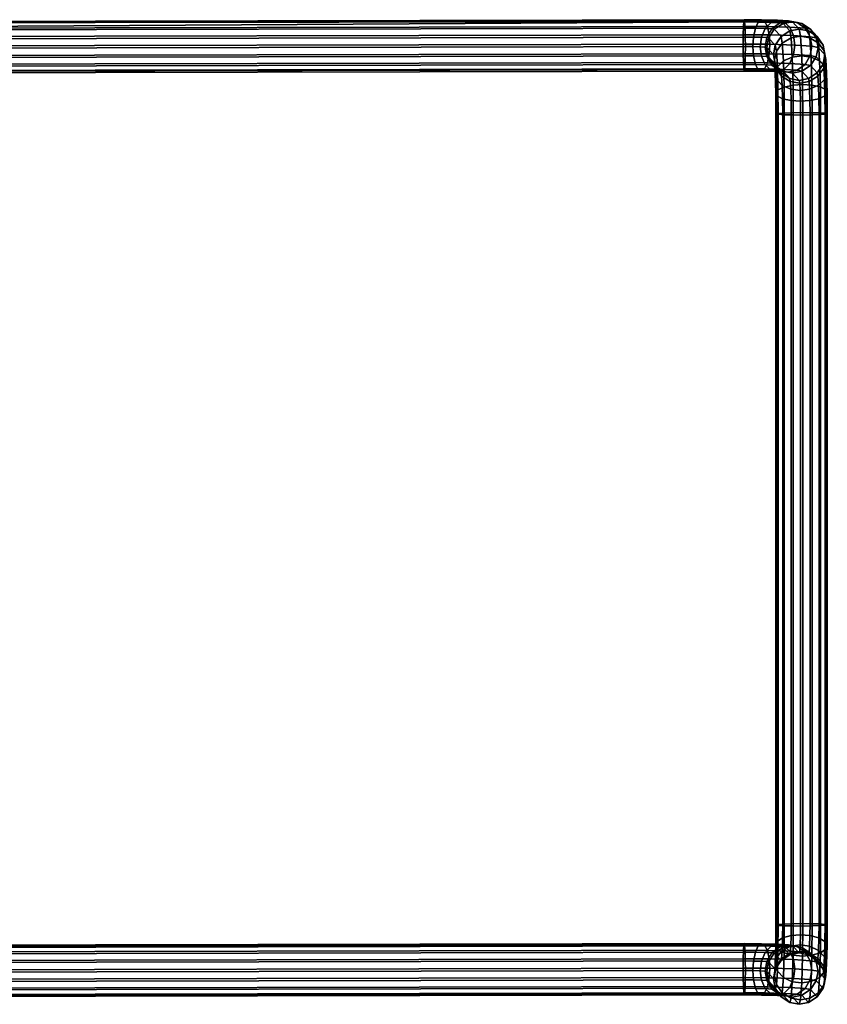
# Model space of a CAD drawing. Header units: millimetres. Extents: x -336 to 323, y -257 to 271.
# Tile 256 of 256: x 245 to 323, y -89 to 7. Entities that reach past the tile are written whole.
import ezdxf

# ---------------------------------------------------------------- set-up
doc = ezdxf.new("R2010")
doc.units = ezdxf.units.MM
doc.layers.add('spojky1', color=7, linetype='Continuous')

msp = doc.modelspace()

# ---------------------------------------------------------------- meshes
at = {"layer": 'spojky1'}
mesh = msp.add_polyface(dxfattribs=at)
corners = [(157.514, -83.058, 411.079), (315.363, -82.734, 417.964), (315.403, -82.601, 417.037), (157.554, -82.926, 410.153), (157.452, -84.395, 412.547), (315.302, -84.07, 419.431), (315.326, -83.25, 418.836), (157.477, -83.574, 411.951), (315.444, -82.82, 416.127), (157.594, -83.145, 409.243), (157.452, -86.233, 412.634), (315.302, -85.908, 419.518), (315.294, -84.981, 419.65), (157.445, -85.306, 412.766), (157.514, -87.702, 411.299), (315.363, -87.377, 418.183), (315.326, -86.781, 419.002), (157.477, -87.106, 412.118), (157.554, -87.921, 410.388), (315.403, -87.596, 417.273), (315.363, 2.523, 413.94), (157.514, 2.198, 407.056), (157.554, 1.979, 406.146), (315.403, 2.304, 413.03), (315.302, 3.992, 415.276), (157.452, 3.667, 408.391), (157.477, 2.794, 407.876), (315.326, 3.119, 414.76), (315.302, 5.83, 415.189), (157.452, 5.505, 408.305), (157.445, 4.594, 408.523), (315.294, 4.919, 415.407), (315.363, 7.167, 413.721), (157.514, 6.842, 406.837), (157.477, 6.325, 407.709), (315.326, 6.65, 414.593), (315.403, 7.298, 412.795), (157.554, 6.974, 405.911), (315.444, 7.08, 411.885), (157.631, 6.159, 404.181), (157.477, -87.106, 412.118), (157.452, -86.233, 412.634), (157.445, -85.306, 412.766), (157.477, -83.574, 411.951), (157.594, -87.789, 409.462), (157.514, -87.702, 411.299), (157.452, -84.395, 412.547), (157.514, -83.058, 411.079), (157.631, -83.741, 408.423), (157.554, -87.921, 410.388), (157.663, -85.541, 407.776), (157.631, -87.273, 408.59), (157.655, -86.452, 407.994), (157.554, -82.926, 410.153), (157.594, -83.145, 409.243), (157.655, -84.614, 407.908), (157.452, 3.667, 408.391), (157.514, 2.198, 407.056), (157.477, 2.794, 407.876), (157.452, 5.505, 408.305), (157.594, 2.111, 405.22), (157.554, 1.979, 406.146), (157.631, 2.627, 404.348), (157.663, 4.359, 403.534), (157.655, 3.448, 403.752), (157.445, 4.594, 408.523), (157.477, 6.325, 407.709), (157.655, 5.286, 403.665), (157.514, 6.842, 406.837), (157.631, 6.159, 404.181), (157.554, 6.974, 405.911)]
mesh.append_faces([[corners[k] for k in face] for face in [(0, 1, 2, 3), (4, 5, 6, 7), (7, 6, 1, 0), (3, 2, 8, 9), (10, 11, 12, 13), (14, 15, 16, 17), (17, 16, 11, 10), (18, 19, 15, 14), (13, 12, 5, 4), (20, 21, 22, 23), (24, 25, 26, 27), (27, 26, 21, 20), (28, 29, 30, 31), (32, 33, 34, 35), (35, 34, 29, 28), (36, 37, 33, 32), (31, 30, 25, 24), (38, 39, 37, 37), (40, 41, 42, 42), (40, 43, 44, 44), (44, 45, 40, 40), (43, 42, 46, 46), (40, 42, 43, 43), (47, 48, 43, 43), (44, 49, 45, 45), (50, 51, 44, 44), (51, 50, 52, 52), (48, 50, 44, 44), (48, 53, 54, 54), (48, 47, 53, 53), (48, 55, 50, 50), (44, 43, 48, 48), (56, 57, 58, 58), (59, 57, 56, 56), (59, 60, 57, 57), (60, 61, 57, 57), (62, 63, 64, 64), (63, 62, 60, 60), (56, 65, 59, 59), (60, 66, 67, 67), (68, 67, 66, 66), (63, 60, 67, 67), (68, 69, 67, 67), (68, 70, 69, 69), (59, 66, 60, 60)]])
mesh = msp.add_polyface(dxfattribs=at)
corners = [(157.655, -84.614, 407.908), (315.505, -84.289, 414.792), (315.512, -85.216, 414.66), (157.663, -85.541, 407.776), (157.594, -83.145, 409.243), (315.444, -82.82, 416.127), (315.48, -83.416, 415.307), (157.631, -83.741, 408.423), (157.594, -87.789, 409.462), (315.444, -87.464, 416.346), (315.403, -87.596, 417.273), (157.554, -87.921, 410.388), (157.655, -86.452, 407.994), (315.505, -86.127, 414.879), (315.48, -86.948, 415.474), (157.631, -87.273, 408.59), (316.311, -84.294, 414.674), (316.254, -85.222, 414.552), (316.771, -82.829, 415.934), (316.494, -83.423, 415.16), (315.363, -82.734, 417.964), (317.373, -82.747, 417.671), (317.072, -82.613, 416.794), (315.403, -82.601, 417.037), (315.302, -84.07, 419.431), (317.833, -84.087, 419.062), (317.65, -83.266, 418.497), (315.326, -83.25, 418.836), (315.294, -84.981, 419.65), (317.89, -84.999, 419.272), (315.326, -86.781, 419.002), (317.65, -86.797, 418.664), (317.833, -85.926, 419.149), (315.302, -85.908, 419.518), (317.072, -87.607, 417.03), (317.373, -87.391, 417.89), (315.363, -87.377, 418.183), (316.494, -86.955, 415.326), (316.771, -87.473, 416.153), (316.311, -86.133, 414.761), (316.311, 3.767, 410.519), (315.505, 3.773, 410.636), (315.512, 4.683, 410.418), (316.254, 4.678, 410.31), (316.771, 2.427, 411.91), (315.444, 2.436, 412.104), (315.48, 2.952, 411.232), (316.494, 2.945, 411.084), (317.373, 2.509, 413.648), (315.363, 2.523, 413.94), (315.403, 2.304, 413.03), (317.072, 2.293, 412.787), (317.833, 3.974, 414.907), (315.302, 3.992, 415.276), (315.326, 3.119, 414.76), (317.65, 3.103, 414.421), (317.89, 4.901, 415.029), (315.294, 4.919, 415.407), (317.65, 6.634, 414.255), (315.326, 6.65, 414.593), (315.302, 5.83, 415.189), (317.833, 5.812, 414.82), (317.072, 7.287, 412.552), (315.403, 7.298, 412.795), (315.363, 7.167, 413.721), (317.373, 7.153, 413.429), (316.494, 6.477, 410.918), (315.48, 6.484, 411.065), (315.444, 7.08, 411.885), (316.771, 7.071, 411.691), (315.505, 5.611, 410.55), (316.311, 5.605, 410.432), (157.655, 3.448, 403.752), (157.663, 4.359, 403.534), (157.594, 2.111, 405.22), (157.631, 2.627, 404.348), (157.554, 1.979, 406.146), (157.554, 6.974, 405.911), (157.655, 5.286, 403.665), (157.631, 6.159, 404.181)]
mesh.append_faces([[corners[k] for k in face] for face in [(0, 1, 2, 3), (4, 5, 6, 7), (7, 6, 1, 0), (8, 9, 10, 11), (12, 13, 14, 15), (3, 2, 13, 12), (15, 14, 9, 8), (1, 16, 17, 2), (5, 18, 19, 6), (6, 19, 16, 1), (20, 21, 22, 23), (24, 25, 26, 27), (27, 26, 21, 20), (23, 22, 18, 5), (28, 29, 25, 24), (30, 31, 32, 33), (10, 34, 35, 36), (36, 35, 31, 30), (14, 37, 38, 9), (2, 17, 39, 13), (13, 39, 37, 14), (9, 38, 34, 10), (29, 28, 33, 32), (40, 41, 42, 43), (44, 45, 46, 47), (47, 46, 41, 40), (48, 49, 50, 51), (52, 53, 54, 55), (55, 54, 49, 48), (51, 50, 45, 44), (56, 57, 53, 52), (58, 59, 60, 61), (62, 63, 64, 65), (65, 64, 59, 58), (66, 67, 68, 69), (43, 42, 70, 71), (71, 70, 67, 66), (69, 68, 63, 62), (41, 72, 73, 42), (45, 74, 75, 46), (46, 75, 72, 41), (50, 76, 74, 45), (77, 63, 68, 68), (70, 78, 79, 67), (42, 73, 78, 70), (67, 79, 68, 68)]])
mesh = msp.add_polyface(dxfattribs=at)
corners = [(318.627, -80.734, 392.96), (318.627, -1.822, 389.237), (318.492, -1.866, 388.311), (318.492, -80.778, 392.034), (318.569, 1.476, 390.422), (318.422, 2.095, 389.735), (318.475, 0.175, 388.6), (318.613, -0.123, 389.478), (319.099, 0.907, 391.073), (319.135, -0.396, 390.303), (318.625, 2.714, 389.062), (318.688, 0.473, 387.738), (318.501, 2.568, 391.924), (318.34, 3.406, 391.538), (319.044, 1.796, 392.297), (318.531, 4.245, 391.167), (319.1, 5.019, 390.843), (319.208, 3.286, 388.46), (319.146, -1.781, 390.107), (318.707, -1.909, 387.4), (318.427, 2.968, 393.591), (318.252, 3.887, 393.54), (318.984, 2.123, 393.655), (318.427, 4.807, 393.504), (318.984, 5.654, 393.489), (317.773, 3.675, 408.56), (317.598, 4.594, 408.509), (318.329, 2.829, 408.624), (317.773, 5.513, 408.473), (318.329, 6.361, 408.458), (317.069, 3.746, 410.067), (316.951, 4.659, 409.895), (317.425, 4.628, 409.238), (317.586, 3.712, 409.353), (317.446, 2.918, 410.517), (318.094, 2.876, 409.62), (318.018, 2.392, 411.168), (318.867, 2.336, 409.991), (318.64, 2.249, 411.854), (319.708, 2.179, 410.375), (318.018, 7.036, 410.949), (318.64, 7.243, 411.618), (319.708, 7.173, 410.139), (318.867, 6.98, 409.772), (317.446, 6.45, 410.351), (318.094, 6.408, 409.453), (317.069, 5.584, 409.981), (317.586, 5.55, 409.266), (316.311, 3.767, 410.519), (316.254, 4.678, 410.31), (316.494, 2.945, 411.084), (316.771, 2.427, 411.91), (317.072, 2.293, 412.787), (317.373, 2.509, 413.648), (319.262, 2.456, 412.523), (317.65, 3.103, 414.421), (319.834, 3.041, 413.121), (317.373, 7.153, 413.429), (317.65, 6.634, 414.255), (319.834, 6.573, 412.954), (319.262, 7.1, 412.304), (317.072, 7.287, 412.552), (316.771, 7.071, 411.691), (316.494, 6.477, 410.918), (316.311, 5.605, 410.432), (319.176, 2.275, 408.687), (319.176, 6.919, 408.468), (315.294, 4.919, 415.407), (317.89, 4.901, 415.029), (317.833, 5.812, 414.82), (315.302, 5.83, 415.189)]
mesh.append_faces([[corners[k] for k in face] for face in [(0, 1, 2, 3), (4, 5, 6, 7), (8, 4, 7, 9), (5, 10, 11, 6), (12, 13, 5, 4), (14, 12, 4, 8), (15, 16, 17, 10), (13, 15, 10, 5), (1, 7, 6, 2), (18, 9, 7, 1), (2, 6, 11, 19), (12, 20, 21, 13), (14, 22, 20, 12), (13, 21, 23, 15), (15, 23, 24, 16), (20, 25, 26, 21), (22, 27, 25, 20), (23, 28, 29, 24), (21, 26, 28, 23), (30, 31, 32, 33), (34, 30, 33, 35), (36, 34, 35, 37), (38, 36, 37, 39), (40, 41, 42, 43), (44, 40, 43, 45), (46, 44, 45, 47), (31, 46, 47, 32), (48, 49, 31, 30), (50, 48, 30, 34), (51, 50, 34, 36), (52, 51, 36, 38), (53, 52, 38, 54), (55, 53, 54, 56), (57, 58, 59, 60), (61, 57, 60, 41), (62, 61, 41, 40), (63, 62, 40, 44), (64, 63, 44, 46), (49, 64, 46, 31), (25, 33, 32, 26), (65, 37, 35, 27), (27, 35, 33, 25), (29, 45, 43, 66), (26, 32, 47, 28), (28, 47, 45, 29), (67, 68, 69, 70)]])
mesh = msp.add_polyface(dxfattribs=at)
corners = [(320.996, 3.783, 387.996), (321.91, 3.666, 388.166), (321.986, 0.935, 386.552), (321.074, 0.99, 386.346), (320.072, 3.662, 388.086), (320.148, 0.931, 386.472), (323.336, 3.416, 391.756), (323.145, 2.577, 392.126), (323.213, 1.485, 390.625), (323.417, 2.105, 389.953), (323.175, 4.255, 391.37), (323.27, 2.724, 389.265), (322.632, 5.026, 390.997), (322.74, 3.293, 388.614), (321.795, 5.532, 390.731), (320.878, 5.69, 390.619), (319.956, 5.528, 390.651), (319.1, 5.019, 390.843), (319.208, 3.286, 388.46), (323.072, 2.978, 393.794), (322.516, 2.13, 393.809), (322.576, 1.804, 392.451), (323.247, 3.897, 393.758), (322.516, 5.662, 393.643), (323.072, 4.816, 393.707), (320.75, 6.389, 393.531), (321.669, 6.216, 393.579), (318.984, 5.654, 393.489), (319.83, 6.212, 393.499), (322.418, 3.684, 408.763), (321.861, 2.836, 408.778), (322.418, 5.523, 408.676), (322.593, 4.604, 408.727), (321.015, 6.922, 408.548), (321.861, 6.368, 408.612), (319.176, 6.919, 408.468), (320.095, 7.096, 408.5), (318.329, 6.361, 408.458), (319.262, 2.456, 412.523), (318.64, 2.249, 411.854), (319.708, 2.179, 410.375), (320.548, 2.372, 410.742), (319.834, 3.041, 413.121), (321.321, 2.944, 411.061), (320.21, 3.907, 413.491), (321.829, 3.802, 411.249), (320.329, 4.833, 413.577), (321.99, 4.724, 411.277), (320.21, 5.746, 413.404), (321.829, 5.64, 411.162), (319.834, 6.573, 412.954), (321.321, 6.476, 410.895), (319.262, 7.1, 412.304), (320.548, 7.016, 410.523), (318.64, 7.243, 411.618), (319.708, 7.173, 410.139), (317.833, 3.974, 414.907), (317.65, 3.103, 414.421), (317.89, 4.901, 415.029), (317.833, 5.812, 414.82), (317.65, 6.634, 414.255), (321.015, 2.279, 408.768), (320.095, 2.101, 408.736), (318.867, 6.98, 409.772)]
mesh.append_faces([[corners[k] for k in face] for face in [(0, 1, 2, 3), (4, 0, 3, 5), (6, 7, 8, 9), (10, 6, 9, 11), (12, 10, 11, 13), (14, 12, 13, 1), (15, 14, 1, 0), (16, 15, 0, 4), (17, 16, 4, 18), (7, 19, 20, 21), (6, 22, 19, 7), (12, 23, 24, 10), (15, 25, 26, 14), (14, 26, 23, 12), (17, 27, 28, 16), (16, 28, 25, 15), (22, 6, 10, 24), (19, 29, 30, 20), (24, 31, 32, 22), (26, 33, 34, 23), (23, 34, 31, 24), (28, 35, 36, 25), (27, 37, 35, 28), (25, 36, 33, 26), (22, 32, 29, 19), (38, 39, 40, 41), (42, 38, 41, 43), (44, 42, 43, 45), (46, 44, 45, 47), (48, 46, 47, 49), (50, 48, 49, 51), (52, 50, 51, 53), (54, 52, 53, 55), (56, 57, 42, 44), (58, 56, 44, 46), (59, 58, 46, 48), (60, 59, 48, 50), (61, 41, 40, 62), (29, 45, 43, 30), (30, 43, 41, 61), (32, 47, 45, 29), (34, 51, 49, 31), (36, 55, 53, 33), (33, 53, 51, 34), (35, 63, 55, 36), (47, 32, 31, 49)]])
mesh = msp.add_polyface(dxfattribs=at)
corners = [(319.969, -80.665, 394.423), (319.969, -1.753, 390.699), (319.146, -1.781, 390.107), (319.146, -80.693, 393.83), (318.627, -1.822, 389.237), (318.627, -80.734, 392.96), (321.808, -80.661, 394.503), (321.808, -1.749, 390.779), (320.881, -1.743, 390.914), (320.881, -80.655, 394.638), (323.272, -80.725, 393.163), (323.272, -1.812, 389.439), (322.679, -1.774, 390.261), (322.679, -80.686, 393.984), (323.487, -80.768, 392.252), (323.487, -1.856, 388.528), (319.928, 0.534, 391.521), (319.099, 0.907, 391.073), (319.135, -0.396, 390.303), (319.959, -0.575, 390.866), (320.842, 0.417, 391.691), (320.871, -0.63, 391.072), (321.767, 0.537, 391.602), (321.798, -0.571, 390.947), (322.631, 0.914, 391.227), (322.667, -0.389, 390.457), (323.213, 1.485, 390.625), (323.258, -0.114, 389.68), (323.417, 2.105, 389.953), (323.47, 0.185, 388.818), (323.27, 2.724, 389.265), (323.332, 0.483, 387.941), (322.74, 3.293, 388.614), (322.811, 0.756, 387.115), (321.91, 3.666, 388.166), (321.986, 0.935, 386.552), (319.208, 3.286, 388.46), (320.072, 3.662, 388.086), (320.148, 0.931, 386.472), (319.278, 0.749, 386.961), (318.625, 2.714, 389.062), (318.688, 0.473, 387.738), (319.881, 1.291, 392.562), (319.044, 1.796, 392.297), (320.798, 1.133, 392.675), (321.72, 1.294, 392.643), (322.576, 1.804, 392.451), (323.145, 2.577, 392.126), (322.833, -1.94, 386.732), (323.352, -1.899, 387.602), (321.099, -1.978, 385.925), (321.074, 0.99, 386.346), (322.01, -1.968, 386.14), (319.301, -1.948, 386.578), (320.172, -1.972, 386.06), (318.707, -1.909, 387.4), (319.83, 1.568, 393.718), (318.984, 2.123, 393.655), (321.669, 1.572, 393.799), (320.75, 1.395, 393.767), (322.516, 2.13, 393.809), (319.176, 2.275, 408.687), (318.329, 2.829, 408.624), (321.015, 2.279, 408.768), (320.095, 2.101, 408.736), (321.861, 2.836, 408.778), (319.708, 2.179, 410.375), (318.867, 2.336, 409.991)]
mesh.append_faces([[corners[k] for k in face] for face in [(0, 1, 2, 3), (3, 2, 4, 5), (6, 7, 8, 9), (10, 11, 12, 13), (13, 12, 7, 6), (9, 8, 1, 0), (14, 15, 11, 10), (16, 17, 18, 19), (20, 16, 19, 21), (22, 20, 21, 23), (24, 22, 23, 25), (26, 24, 25, 27), (28, 26, 27, 29), (30, 28, 29, 31), (32, 30, 31, 33), (34, 32, 33, 35), (36, 37, 38, 39), (40, 36, 39, 41), (42, 43, 17, 16), (44, 42, 16, 20), (45, 44, 20, 22), (46, 45, 22, 24), (47, 46, 24, 26), (1, 19, 18, 2), (7, 23, 21, 8), (11, 27, 25, 12), (12, 25, 23, 7), (8, 21, 19, 1), (15, 29, 27, 11), (48, 33, 31, 49), (50, 51, 35, 52), (52, 35, 33, 48), (53, 39, 38, 54), (55, 41, 39, 53), (54, 38, 51, 50), (49, 31, 29, 15), (42, 56, 57, 43), (45, 58, 59, 44), (46, 60, 58, 45), (44, 59, 56, 42), (56, 61, 62, 57), (58, 63, 64, 59), (60, 65, 63, 58), (59, 64, 61, 56), (64, 66, 67, 61)]])
mesh = msp.add_polyface(dxfattribs=at)
corners = [(317.069, -84.316, 414.223), (316.951, -85.241, 414.137), (316.254, -85.222, 414.552), (316.311, -84.294, 414.674), (317.446, -83.45, 414.593), (316.494, -83.423, 415.16), (318.018, -82.864, 415.191), (316.771, -82.829, 415.934), (318.64, -82.657, 415.86), (317.072, -82.613, 416.794), (319.262, -82.8, 416.546), (317.373, -82.747, 417.671), (319.834, -83.327, 417.197), (317.65, -83.266, 418.497), (319.262, -87.444, 416.766), (319.834, -86.859, 417.363), (317.65, -86.797, 418.664), (317.373, -87.391, 417.89), (318.64, -87.651, 416.096), (317.072, -87.607, 417.03), (318.018, -87.508, 415.41), (316.771, -87.473, 416.153), (317.446, -86.981, 414.76), (316.494, -86.955, 415.326), (317.069, -86.154, 414.31), (316.311, -86.133, 414.761), (317.586, -84.349, 413.508), (317.425, -85.272, 413.48), (318.094, -83.492, 413.695), (318.867, -82.92, 414.015), (319.708, -82.727, 414.382), (318.867, -87.564, 414.234), (319.708, -87.721, 414.617), (318.094, -87.024, 413.862), (317.586, -86.188, 413.595), (317.773, -84.387, 412.716), (317.598, -85.306, 412.751), (319.176, -82.981, 412.711), (318.329, -83.539, 412.7), (318.329, -87.071, 412.867), (319.176, -87.625, 412.93), (317.773, -86.225, 412.802), (318.427, -85.093, 397.746), (318.252, -86.013, 397.782), (318.984, -84.246, 397.731), (318.427, -86.932, 397.833), (318.984, -87.777, 397.897), (318.569, -83.906, 394.452), (318.422, -84.587, 393.825), (318.34, -85.722, 395.744), (318.501, -84.851, 396.049), (319.099, -83.278, 395.046), (319.044, -84.048, 396.347), (318.625, -85.267, 393.214), (319.208, -85.893, 392.669), (319.1, -87.393, 395.204), (318.531, -86.593, 395.454), (318.613, -82.403, 393.361), (318.475, -82.782, 392.515), (319.135, -82.053, 394.157), (318.688, -83.16, 391.685), (318.627, -80.734, 392.96), (318.492, -80.778, 392.034), (319.146, -80.693, 393.83), (318.707, -80.821, 391.124), (318.492, -1.866, 388.311), (318.707, -1.909, 387.4)]
mesh.append_faces([[corners[k] for k in face] for face in [(0, 1, 2, 3), (4, 0, 3, 5), (6, 4, 5, 7), (8, 6, 7, 9), (10, 8, 9, 11), (12, 10, 11, 13), (14, 15, 16, 17), (18, 14, 17, 19), (20, 18, 19, 21), (22, 20, 21, 23), (24, 22, 23, 25), (1, 24, 25, 2), (26, 27, 1, 0), (28, 26, 0, 4), (29, 28, 4, 6), (30, 29, 6, 8), (31, 32, 18, 20), (33, 31, 20, 22), (34, 33, 22, 24), (27, 34, 24, 1), (26, 35, 36, 27), (29, 37, 38, 28), (28, 38, 35, 26), (33, 39, 40, 31), (27, 36, 41, 34), (34, 41, 39, 33), (35, 42, 43, 36), (38, 44, 42, 35), (41, 45, 46, 39), (36, 43, 45, 41), (47, 48, 49, 50), (51, 47, 50, 52), (53, 54, 55, 56), (48, 53, 56, 49), (57, 58, 48, 47), (59, 57, 47, 51), (58, 60, 53, 48), (42, 50, 49, 43), (44, 52, 50, 42), (43, 49, 56, 45), (45, 56, 55, 46), (57, 61, 62, 58), (59, 63, 61, 57), (58, 62, 64, 60), (62, 65, 66, 64)]])
mesh = msp.add_polyface(dxfattribs=at)
corners = [(320.21, -84.154, 417.647), (319.834, -83.327, 417.197), (317.65, -83.266, 418.497), (317.833, -84.087, 419.062), (320.548, -82.884, 414.765), (319.708, -82.727, 414.382), (318.64, -82.657, 415.86), (319.262, -82.8, 416.546), (321.321, -83.424, 415.137), (321.829, -84.26, 415.404), (321.015, -82.978, 412.791), (320.095, -82.804, 412.742), (322.418, -84.377, 412.918), (321.861, -83.532, 412.854), (319.176, -82.981, 412.711), (318.867, -82.92, 414.015), (319.83, -83.688, 397.741), (318.984, -84.246, 397.731), (318.329, -83.539, 412.7), (321.669, -83.684, 397.822), (320.75, -83.51, 397.773), (322.516, -84.238, 397.885), (319.928, -82.864, 395.457), (319.099, -83.278, 395.046), (319.044, -84.048, 396.347), (319.881, -83.52, 396.564), (320.842, -82.733, 395.615), (320.798, -83.352, 396.661), (321.767, -82.861, 395.537), (321.72, -83.516, 396.645), (322.631, -83.271, 395.2), (322.576, -84.041, 396.501), (319.959, -81.822, 394.7), (319.135, -82.053, 394.157), (320.871, -81.748, 394.9), (321.798, -81.819, 394.781), (322.667, -82.046, 394.311), (323.258, -82.394, 393.563), (323.213, -83.896, 394.654), (323.47, -82.772, 392.733), (323.417, -84.577, 394.043), (319.969, -80.665, 394.423), (319.146, -80.693, 393.83), (321.808, -80.661, 394.503), (320.881, -80.655, 394.638), (323.272, -80.725, 393.163), (322.679, -80.686, 393.984), (323.487, -80.768, 392.252), (322.811, -83.501, 391.091), (322.833, -80.853, 390.456), (323.352, -80.811, 391.326), (323.332, -83.151, 391.887), (321.074, -83.806, 390.348), (321.099, -80.891, 389.648), (322.01, -80.88, 389.864), (321.986, -83.731, 390.548), (319.278, -83.508, 390.937), (319.301, -80.86, 390.302), (320.172, -80.884, 389.783), (320.148, -83.735, 390.467), (318.688, -83.16, 391.685), (318.707, -80.821, 391.124), (323.352, -1.899, 387.602), (323.487, -1.856, 388.528), (322.01, -1.968, 386.14), (322.833, -1.94, 386.732), (320.172, -1.972, 386.06), (321.099, -1.978, 385.925), (318.707, -1.909, 387.4), (319.301, -1.948, 386.578)]
mesh.append_faces([[corners[k] for k in face] for face in [(0, 1, 2, 3), (4, 5, 6, 7), (8, 4, 7, 1), (9, 8, 1, 0), (4, 10, 11, 5), (9, 12, 13, 8), (8, 13, 10, 4), (5, 11, 14, 15), (14, 16, 17, 18), (10, 19, 20, 11), (13, 21, 19, 10), (11, 20, 16, 14), (22, 23, 24, 25), (26, 22, 25, 27), (28, 26, 27, 29), (30, 28, 29, 31), (32, 33, 23, 22), (34, 32, 22, 26), (35, 34, 26, 28), (36, 35, 28, 30), (37, 36, 30, 38), (39, 37, 38, 40), (16, 25, 24, 17), (19, 29, 27, 20), (21, 31, 29, 19), (20, 27, 25, 16), (32, 41, 42, 33), (35, 43, 44, 34), (37, 45, 46, 36), (36, 46, 43, 35), (34, 44, 41, 32), (39, 47, 45, 37), (48, 49, 50, 51), (52, 53, 54, 55), (55, 54, 49, 48), (56, 57, 58, 59), (60, 61, 57, 56), (59, 58, 53, 52), (47, 39, 51, 50), (50, 62, 63, 47), (54, 64, 65, 49), (49, 65, 62, 50), (58, 66, 67, 53), (61, 68, 69, 57), (57, 69, 66, 58), (53, 67, 64, 54)]])
mesh = msp.add_polyface(dxfattribs=at)
corners = [(320.329, -85.067, 417.819), (320.21, -84.154, 417.647), (317.833, -84.087, 419.062), (317.89, -84.999, 419.272), (320.21, -85.993, 417.733), (317.833, -85.926, 419.149), (319.834, -86.859, 417.363), (317.65, -86.797, 418.664), (321.99, -85.176, 415.519), (321.829, -84.26, 415.404), (321.829, -86.099, 415.491), (321.321, -86.956, 415.304), (320.548, -87.528, 414.984), (319.262, -87.444, 416.766), (319.708, -87.721, 414.617), (318.64, -87.651, 416.096), (322.593, -85.296, 412.969), (322.418, -84.377, 412.918), (321.861, -87.064, 413.021), (322.418, -86.216, 413.005), (320.095, -87.798, 412.978), (321.015, -87.621, 413.01), (318.867, -87.564, 414.234), (319.176, -87.625, 412.93), (323.072, -85.084, 397.949), (322.516, -84.238, 397.885), (321.861, -83.532, 412.854), (323.072, -86.922, 398.036), (323.247, -86.003, 398), (321.669, -88.328, 398.041), (322.516, -87.77, 398.051), (319.83, -88.332, 397.961), (320.75, -88.505, 398.009), (318.329, -87.071, 412.867), (318.984, -87.777, 397.897), (323.213, -83.896, 394.654), (322.631, -83.271, 395.2), (322.576, -84.041, 396.501), (323.145, -84.842, 396.252), (323.417, -84.577, 394.043), (323.336, -85.712, 395.962), (323.27, -85.258, 393.417), (323.175, -86.583, 395.656), (322.74, -85.885, 392.823), (322.632, -87.386, 395.358), (321.91, -86.299, 392.411), (321.795, -87.915, 395.141), (320.996, -86.431, 392.253), (320.878, -88.083, 395.044), (320.072, -86.303, 392.331), (319.956, -87.918, 395.06), (319.208, -85.893, 392.669), (319.1, -87.393, 395.204), (323.332, -83.151, 391.887), (323.47, -82.772, 392.733), (322.811, -83.501, 391.091), (321.986, -83.731, 390.548), (321.074, -83.806, 390.348), (320.148, -83.735, 390.467), (319.278, -83.508, 390.937), (318.688, -83.16, 391.685), (318.625, -85.267, 393.214)]
mesh.append_faces([[corners[k] for k in face] for face in [(0, 1, 2, 3), (4, 0, 3, 5), (6, 4, 5, 7), (8, 9, 1, 0), (10, 8, 0, 4), (11, 10, 4, 6), (12, 11, 6, 13), (14, 12, 13, 15), (8, 16, 17, 9), (11, 18, 19, 10), (14, 20, 21, 12), (12, 21, 18, 11), (22, 23, 20, 14), (10, 19, 16, 8), (17, 24, 25, 26), (19, 27, 28, 16), (21, 29, 30, 18), (18, 30, 27, 19), (23, 31, 32, 20), (33, 34, 31, 23), (20, 32, 29, 21), (16, 28, 24, 17), (35, 36, 37, 38), (39, 35, 38, 40), (41, 39, 40, 42), (43, 41, 42, 44), (45, 43, 44, 46), (47, 45, 46, 48), (49, 47, 48, 50), (51, 49, 50, 52), (53, 54, 39, 41), (55, 53, 41, 43), (56, 55, 43, 45), (57, 56, 45, 47), (58, 57, 47, 49), (59, 58, 49, 51), (60, 59, 51, 61), (24, 38, 37, 25), (28, 40, 38, 24), (30, 44, 42, 27), (32, 48, 46, 29), (29, 46, 44, 30), (34, 52, 50, 31), (31, 50, 48, 32), (27, 42, 40, 28)]])

doc.saveas('drawing.dxf')
